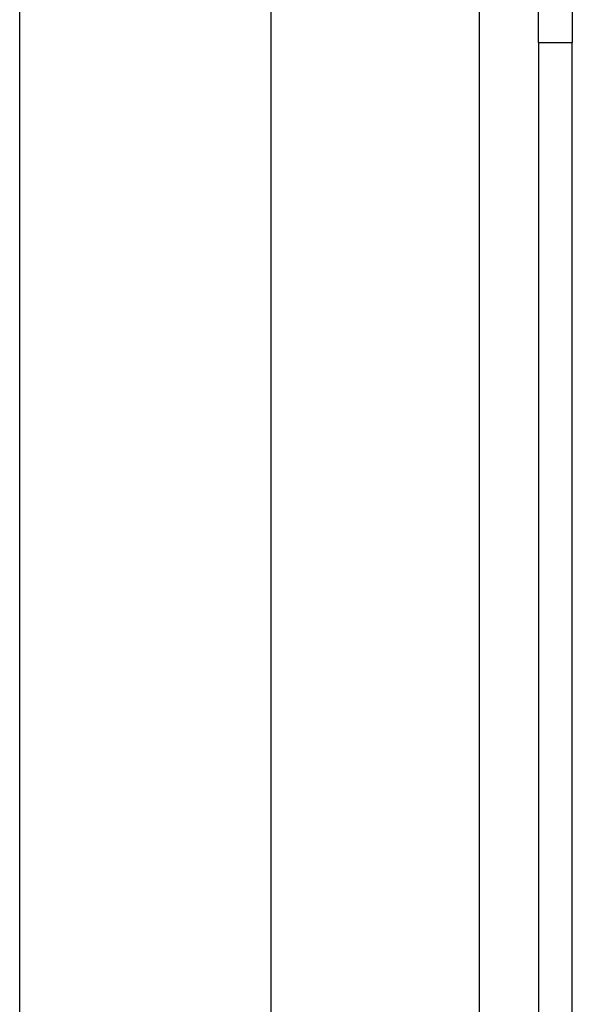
# Model space of a CAD drawing. Header units: inches. Extents: x 2.3 to 62.6, y 3.3 to 33.7.
# Tile 15 of 57: x 13.3 to 14.2, y 10.7 to 12.3. Entities that reach past the tile are written whole.
import ezdxf

# ---------------------------------------------------------------- set-up
doc = ezdxf.new("R2010")
doc.units = ezdxf.units.IN
doc.header["$MEASUREMENT"] = 0
doc.layers.add('Visible Edges(ANSI)', color=7, linetype='Continuous', lineweight=25)
doc.layers.add('Visible Tangent Edges(ANSI)', color=7, linetype='Continuous', lineweight=25)

msp = doc.modelspace()

# ---------------------------------------------------------------- linework, layer by layer
at = {"layer": 'Visible Edges(ANSI)'}
for p, q in [((13.308, 10.3835), (13.308, 13.3802)), ((13.7017, 12.5651), (13.7017, 10.3835)), ((14.1211, 12.2221), (14.1211, 12.5341)), ((14.1741, 12.5341), (14.1741, 12.2221)), ((14.1211, 12.2221), (14.1211, 9.7111)), ((14.1741, 9.7111), (14.1741, 12.2221))]:
    msp.add_line(p, q, dxfattribs=at)
at = {"layer": 'Visible Tangent Edges(ANSI)'}
for p, q in [((14.0281, 12.2935), (14.0281, 9.7111)), ((14.1211, 12.2221), (14.1741, 12.2221))]:
    msp.add_line(p, q, dxfattribs=at)

doc.saveas('drawing.dxf')
